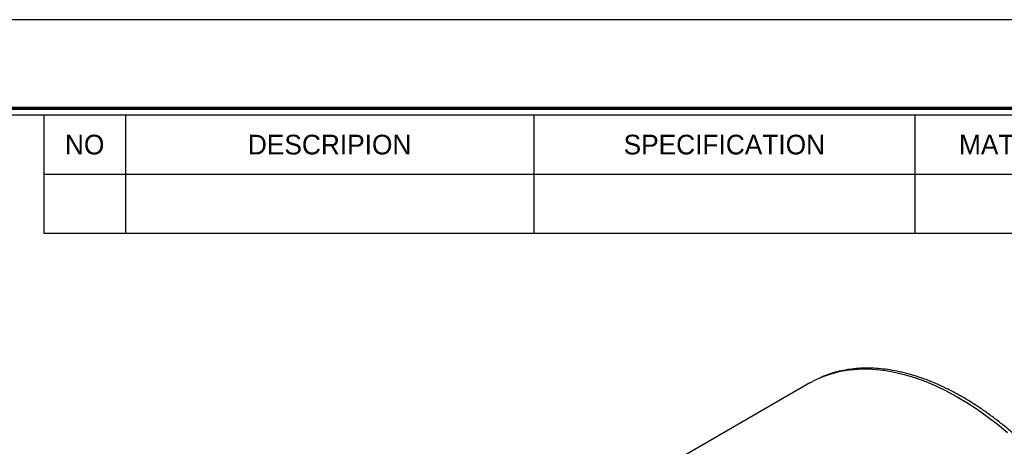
# Model space of a CAD drawing. Header units: millimetres. Extents: x 0 to 197, y 0 to 139.
# Tile 6 of 7: x 125 to 173, y 119 to 139. Entities that reach past the tile are written whole.
import ezdxf
from ezdxf.enums import TextEntityAlignment as Align

# ---------------------------------------------------------------- set-up
doc = ezdxf.new("R2010")
doc.units = ezdxf.units.MM
doc.layers.add('L1', color=7, linetype='CONTINUOUS')
doc.layers.add('OUTLINE', color=7, linetype='CONTINUOUS')

# ---------------------------------------------------------------- blocks, each defined once
blk = doc.blocks.new('표제란')
at = {"layer": 'L1', "color": 0}
blk.add_line((297, 210), (0, 210), dxfattribs=at)
at = {"layer": 'L1'}
for p, q in [((190, 203), (190, 194.336)), ((196, 203), (196, 194.336)), ((226, 203), (226, 194.336)), ((254, 203), (254, 194.336)), ((190, 198.668), (290, 198.668)), ((190, 194.336), (290, 194.336))]:
    blk.add_line(p, q, dxfattribs=at)
at = {"layer": 'L1', "const_width": 0.25}
blk.add_lwpolyline([(290.5, 6.5), (290.5, 203.5), (10, 203.5), (10, 6.5)], close=True, dxfattribs=at)
at = {"layer": 'L1'}
blk.add_lwpolyline([(290, 7), (290, 203), (10.5, 203), (10.5, 7)], close=True, dxfattribs=at)
for s, p in [('NO', (193, 200.834)), ('DESCRIPION', (211, 200.834)), ('SPECIFICATION', (240, 200.834)), ("MAT'L", (260, 200.834))]:
    blk.add_text(s, height=1.444, dxfattribs=at).set_placement(p, align=Align.MIDDLE_CENTER)
for tag, p in [('필렛', (179.25, 10.9)), ('모따기', (179.25, 8.3))]:
    blk.add_attdef(tag, text='', height=1.15, dxfattribs=at).set_placement(p, align=Align.MIDDLE_LEFT)
at = {"layer": 'OUTLINE', "ltscale": 0.5}
for tag, p, height in [('TITLE', (237.166, 24.406), 2.5), ('도번', (251.181, 15.642), 2.5), ('SCALE', (253.781, 9.553), 1.2), ('DATE', (277.02, 9.511), 1.2)]:
    blk.add_attdef(tag, p, '', height=height, dxfattribs=at)

msp = doc.modelspace()

# ---------------------------------------------------------------- linework, layer by layer
at = {"layer": 'OUTLINE'}
msp.add_line((163.5535, 121.7563), (155.9875, 117.3885), dxfattribs=at)
at = {"layer": 'OUTLINE', "flags": 128}
for points in [[(164.0032, 121.9855), (164.2382, 122.0831), (164.6312, 122.216), (165.0391, 122.3179), (165.4607, 122.3883), (165.8952, 122.4271), (166.3413, 122.4343), (166.7982, 122.4098), (167.2647, 122.3537), (167.7396, 122.2661), (168.2218, 122.1472), (168.7102, 121.9973), (169.2037, 121.8167), (169.7009, 121.606), (170.2009, 121.3656), (170.7022, 121.096), (171.2038, 120.798), (171.7044, 120.4722), (172.2029, 120.1194), (172.698, 119.7404), (173.1886, 119.3363)], [(163.5535, 121.7563), (163.8608, 121.9192), (164.0032, 121.9855)]]:
    msp.add_lwpolyline(points, dxfattribs=at)
at = {"layer": 'OUTLINE'}
msp.add_open_spline([(178.5007, 96.9346), (178.519, 96.9471), (178.6467, 97.034), (178.8681, 97.2207), (179.163, 97.4955), (179.4385, 97.7976), (179.696, 98.1234), (179.9345, 98.4733), (180.1534, 98.8462), (180.3522, 99.2415), (180.5305, 99.6585), (180.6878, 100.0961), (180.8236, 100.5534), (180.9377, 101.0294), (181.0298, 101.5228), (181.0997, 102.0327), (181.1473, 102.5578), (181.1725, 103.0969), (181.1753, 103.6489), (181.1558, 104.2124), (181.114, 104.7864), (181.0501, 105.3695), (180.9644, 105.9605), (180.857, 106.5582), (180.7281, 107.1613), (180.5782, 107.7686), (180.4075, 108.3787), (180.2165, 108.9905), (180.0056, 109.6026), (179.7751, 110.2138), (179.5258, 110.8228), (179.258, 111.4283), (178.9724, 112.029), (178.6695, 112.6238), (178.35, 113.2113), (178.0146, 113.7903), (177.664, 114.3596), (177.2989, 114.9181), (176.92, 115.4644), (176.5283, 115.9976), (176.1244, 116.5164), (175.7092, 117.0198), (175.2835, 117.5067), (174.8483, 117.976), (174.4045, 118.4268), (173.9528, 118.8581), (173.4943, 119.269), (173.0299, 119.6586), (172.5604, 120.026), (172.087, 120.3704), (171.6104, 120.6911), (171.1317, 120.9872), (170.6519, 121.2582), (170.172, 121.5034), (169.6928, 121.7222), (169.2156, 121.914), (168.7412, 122.0783), (168.2709, 122.2146), (167.8055, 122.3227), (167.3463, 122.4021), (166.8943, 122.4527), (166.4507, 122.4743), (166.0165, 122.4669), (165.5928, 122.4306), (165.1807, 122.3657), (164.7813, 122.2719), (164.3953, 122.1523), (164.1499, 122.0492), (164.028, 121.998)], degree=3, knots=[0, 0, 0, 0, 0.0024953, 0.0174917, 0.0325061, 0.0475513, 0.0626372, 0.0777701, 0.0929528, 0.1081846, 0.1234623, 0.1387803, 0.1541324, 0.1695118, 0.184912, 0.2003272, 0.2157522, 0.2311829, 0.2466159, 0.2620483, 0.2774781, 0.2929044, 0.3083265, 0.3237439, 0.3391565, 0.3545645, 0.3699679, 0.3853672, 0.4007626, 0.4161547, 0.4315439, 0.4469307, 0.4623155, 0.477699, 0.4930817, 0.508464, 0.5238465, 0.5392296, 0.5546138, 0.5699997, 0.5853878, 0.6007785, 0.6161726, 0.6315704, 0.6469724, 0.6623792, 0.6777911, 0.6932084, 0.7086313, 0.7240601, 0.7394944, 0.754934, 0.7703781, 0.7858255, 0.8012746, 0.8167219, 0.832164, 0.8475966, 0.8630143, 0.8784109, 0.8937794, 0.9091127, 0.924404, 0.9396477, 0.95484, 0.9699804, 0.9850718, 1, 1, 1, 1], dxfattribs=at)

# ---------------------------------------------------------------- block references
at = {"layer": 'OUTLINE', "xscale": 0.6640637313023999, "yscale": 0.6640637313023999, "zscale": 0.6640637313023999}
msp.add_blockref('표제란', (0, 0), dxfattribs=at)

doc.saveas('drawing.dxf')
